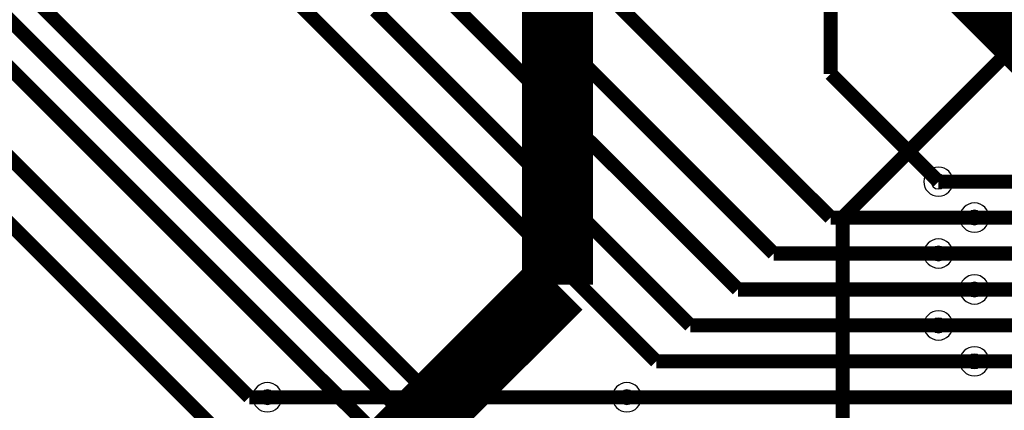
# Model space of a CAD drawing. Header units: millimetres. Extents: x -8 to 125, y -6 to 113.
# Tile 70 of 142: x 36 to 57, y 58 to 67. Entities that reach past the tile are written whole.
import ezdxf

# ---------------------------------------------------------------- set-up
doc = ezdxf.new("R2010")
doc.units = ezdxf.units.MM
for name, color, linetype, true_color in [('Bottom Layer', 7, 'Continuous', 0x0000ff), ('Hole Layer', 7, 'Continuous', 0x222222), ('Inner1', 7, 'Continuous', 0x999966), ('Inner2', 7, 'Continuous', 0x008000), ('Multi-Layer', 7, 'Continuous', 0xc0c0c0), ('Top Layer', 7, 'Continuous', 0xff0000)]:
    doc.layers.add(name, color=color, linetype=linetype, true_color=true_color)

msp = doc.modelspace()

# ---------------------------------------------------------------- linework, layer by layer
at = {"layer": 'Bottom Layer', "const_width": 0.30000000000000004}
for points in [[(53.34010668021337, 62.484124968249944), (58.72011684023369, 67.86413512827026)], [(55.3721107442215, 63.24612649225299), (69.99150876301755, 63.24612649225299)], [(53.34010668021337, 51.30810261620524), (53.34010668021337, 62.484124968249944)], [(56.13411226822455, 62.484124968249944), (70.11371856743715, 62.484124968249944)], [(55.3721107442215, 61.7221234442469), (70.23593091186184, 61.7221234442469)], [(56.13411226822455, 60.96012192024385), (70.35814071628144, 60.96012192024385)], [(55.3721107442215, 60.1981203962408), (70.35814071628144, 60.1981203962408)], [(56.13411226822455, 59.436118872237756), (70.35814071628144, 59.436118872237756)], [(41.1480822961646, 58.6741173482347), (48.76809753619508, 58.6741173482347)]]:
    msp.add_lwpolyline(points, dxfattribs=at)
at = {"layer": 'Hole Layer'}
for points in [[(55.21710947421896, 63.24612649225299, 0.9999999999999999), (55.52711201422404, 63.24612649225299, 0.9999999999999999)], [(55.979110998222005, 62.484124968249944, 0.9999999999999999), (56.289113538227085, 62.484124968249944, 0.9999999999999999)], [(55.21710947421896, 61.7221234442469, 0.9999999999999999), (55.52711201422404, 61.7221234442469, 0.9999999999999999)], [(55.979110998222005, 60.96012192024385, 0.9999999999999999), (56.289113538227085, 60.96012192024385, 0.9999999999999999)], [(55.21710947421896, 60.1981203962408, 0.9999999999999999), (55.52711201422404, 60.1981203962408, 0.9999999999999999)], [(55.979110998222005, 59.436118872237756, 0.9999999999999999), (56.289113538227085, 59.436118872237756, 0.9999999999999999)], [(40.99308102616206, 58.6741173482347, 0.9999999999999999), (41.30308356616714, 58.6741173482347, 0.9999999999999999)], [(48.61309626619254, 58.6741173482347, 0.9999999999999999), (48.92309880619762, 58.6741173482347, 0.9999999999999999)]]:
    msp.add_lwpolyline(points, format="xyb", close=True, dxfattribs=at)
at = {"layer": 'Inner1', "const_width": 1.00000254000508}
msp.add_lwpolyline([(76.45415290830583, 46.73609347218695), (55.88011176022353, 67.31013462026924)], dxfattribs=at)
at = {"layer": 'Inner2', "const_width": 1.50000254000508}
for points in [[(47.296729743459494, 73.36214757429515), (47.296729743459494, 61.06425372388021)], [(47.296729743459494, 61.06425372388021), (39.47133071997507, 53.238854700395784)]]:
    msp.add_lwpolyline(points, dxfattribs=at)
at = {"layer": 'Multi-Layer'}
for points in [[(55.0621107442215, 63.24612649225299, 0.9999999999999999), (55.6821107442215, 63.24612649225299, 0.9999999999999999)], [(55.824112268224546, 62.484124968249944, 0.9999999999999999), (56.44411226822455, 62.484124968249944, 0.9999999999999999)], [(55.0621107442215, 61.7221234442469, 0.9999999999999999), (55.6821107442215, 61.7221234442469, 0.9999999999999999)], [(55.824112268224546, 60.96012192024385, 0.9999999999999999), (56.44411226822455, 60.96012192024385, 0.9999999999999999)], [(55.0621107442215, 60.1981203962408, 0.9999999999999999), (55.6821107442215, 60.1981203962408, 0.9999999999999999)], [(55.824112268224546, 59.436118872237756, 0.9999999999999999), (56.44411226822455, 59.436118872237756, 0.9999999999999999)], [(40.8380822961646, 58.6741173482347, 0.9999999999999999), (41.458082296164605, 58.6741173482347, 0.9999999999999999)], [(48.458097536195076, 58.6741173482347, 0.9999999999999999), (49.07809753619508, 58.6741173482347, 0.9999999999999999)]]:
    msp.add_lwpolyline(points, format="xyb", close=True, dxfattribs=at)
at = {"layer": 'Top Layer', "const_width": 0.30000000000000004}
for points in [[(53.086106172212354, 65.53213106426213), (53.086106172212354, 70.3495046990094)], [(47.27123952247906, 55.090965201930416), (32.76606553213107, 69.59613919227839)], [(46.172684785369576, 57.15011430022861), (33.78206756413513, 69.54073152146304)], [(46.71746761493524, 54.62873507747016), (33.210566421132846, 68.13563627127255)], [(53.086106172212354, 62.484124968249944), (48.040411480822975, 67.52981965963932)], [(49.39162052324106, 59.436118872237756), (41.69655829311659, 67.1311811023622)], [(51.12051308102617, 60.96012192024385), (44.949453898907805, 67.1311811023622)], [(51.88251460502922, 61.7221234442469), (46.473456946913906, 67.1311811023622)], [(50.11314706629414, 60.1981203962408), (43.43408686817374, 66.87718059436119)], [(40.767081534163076, 58.6741173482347), (32.95656591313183, 66.48463296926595)], [(55.3721107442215, 63.24612649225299), (53.086106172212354, 65.53213106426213)], [(43.94208788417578, 54.102108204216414), (33.08356616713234, 64.96062992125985)], [(56.13411226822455, 62.484124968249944), (53.086106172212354, 62.484124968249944)], [(55.3721107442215, 61.7221234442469), (51.88251460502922, 61.7221234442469)], [(56.13411226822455, 60.96012192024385), (51.12051308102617, 60.96012192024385)], [(55.3721107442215, 60.1981203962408), (50.11314706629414, 60.1981203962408)], [(56.13411226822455, 59.436118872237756), (49.39162052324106, 59.436118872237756)], [(41.1480822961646, 58.6741173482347), (40.767081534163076, 58.6741173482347)], [(48.76809753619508, 58.6741173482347), (58.166116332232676, 58.6741173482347)]]:
    msp.add_lwpolyline(points, dxfattribs=at)

doc.saveas('drawing.dxf')
